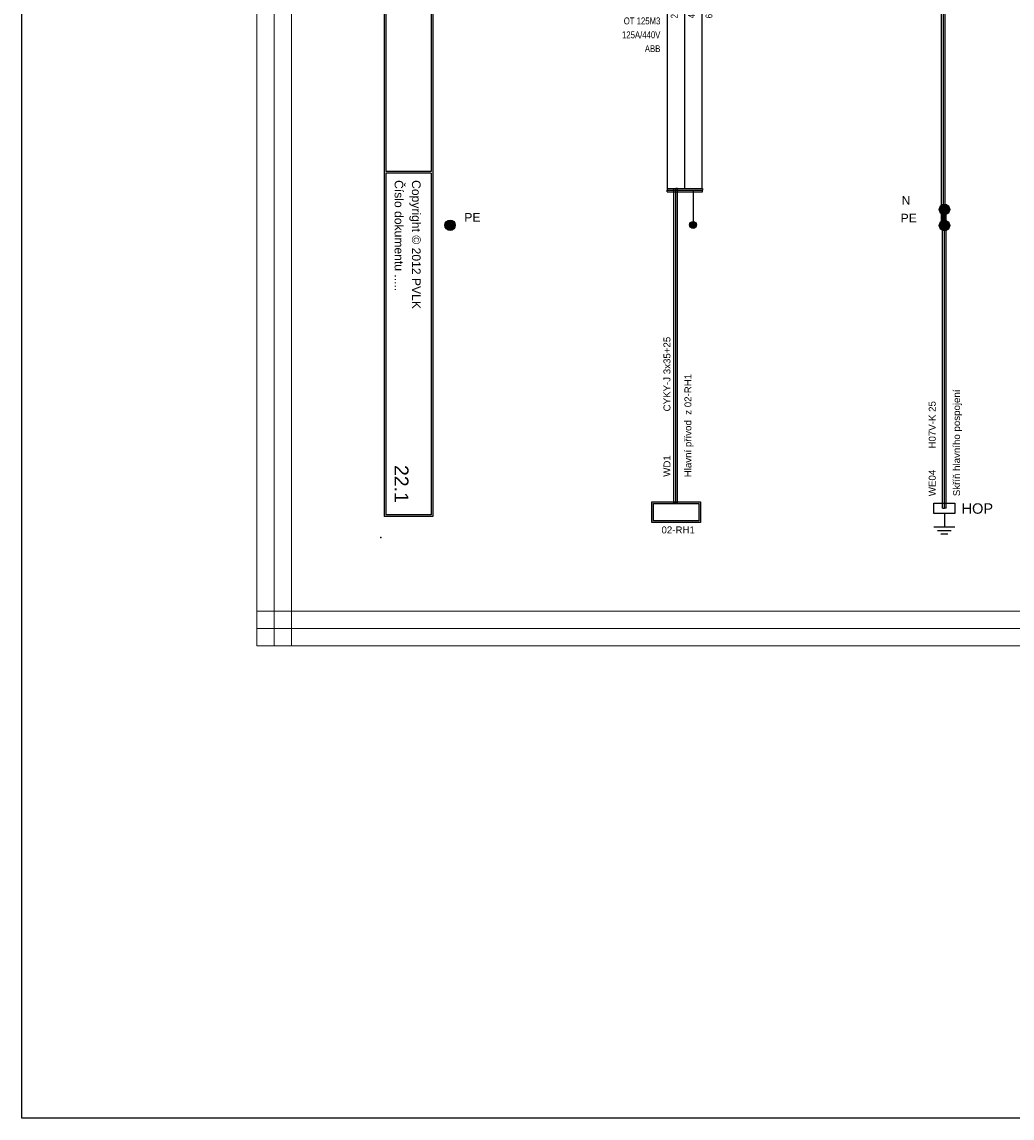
# Model space of a CAD drawing. Extents: x -9683 to -1855, y 4058 to 4698.
# Tile 1 of 50: x -9683 to -9398, y 4058 to 4374. Entities that reach past the tile are written whole.
import ezdxf
from ezdxf.enums import TextEntityAlignment as Align

# ---------------------------------------------------------------- set-up
doc = ezdxf.new("R2010")
doc.units = 0
doc.header["$MEASUREMENT"] = 0
for name, color, linetype in [('1-KRESBA', 7, 'Continuous'), ('__Bílá', 7, 'Continuous'), ('__Rudá 010', 10, 'Continuous'), ('__Svmodrá', 4, 'Continuous'), ('__Vínová 220', 220, 'Continuous'), ('__Zelená', 3, 'Continuous'), ('__Černá 250', 7, 'Continuous')]:
    doc.layers.add(name, color=color, linetype=linetype)
doc.styles.add('Arial', font='arial.ttf')
doc.styles.add('GENERATED_STYLE_1', font='arial.ttf')

# ---------------------------------------------------------------- blocks, each defined once
blk = doc.blocks.new('BLK_Razítko_malé_pro_rozváděče')
at = {"layer": '__Bílá'}
for p, q in [((15, -1), (15, -20)), ((15, -1), (294, -1)), ((15.5, -1.5), (15.5, -19.5)), ((15.5, -1.5), (184.5, -1.5)), ((184.5, -1.5), (184.5, -19.5)), ((185, -1.5), (185, -19.5)), ((185, -1.5), (293.5, -1.5)), ((293.5, -19.5), (293.5, -1.5)), ((294, -20), (294, -1)), ((15, -20), (294, -20)), ((15.5, -19.5), (184.5, -19.5)), ((185, -19.5), (293.5, -19.5)), ((15, -405), (15, -419)), ((15, -405), (294, -405)), ((15.5, -405.5), (15.5, -418.5)), ((15.5, -405.5), (194.5, -405.5)), ((194.5, -405.5), (194.5, -418.5)), ((195, -405.5), (195, -418.5)), ((195, -405.5), (293.5, -405.5)), ((293.5, -405.5), (293.5, -418.5)), ((294, -405), (294, -419)), ((15, -419), (294, -419)), ((15.5, -418.5), (194.5, -418.5)), ((195, -418.5), (293.5, -418.5))]:
    blk.add_line(p, q, dxfattribs=at)
for p in [(0, 0), (300, 0), (0, -420), (300, -420)]:
    blk.add_point(p, dxfattribs=at)
at = {"layer": '__Bílá', "style": 'Arial'}
for s, height, p in [('-', 3, (38, -7)), ('Dokument', 2.5, (187, -7)), ('-', 3, (210.5, -7)), ('SO/PS', 2.5, (17.5, -12)), ('Vypracoval', 2.5, (187, -12)), ('-', 3, (38, -12)), ('-', 3, (210.5, -12)), ('Investor', 2.5, (17.5, -17)), ('-', 3, (38, -17)), ('Datum', 2.5, (187, -17)), ('-', 3, (210.5, -17)), ('PVLK PROJECT s.r.o. , Langrova 195/33,  787 01 Šumperk', 2.5, (17.5, -411)), ('Copyright © 2012 PVLK', 2.5, (197, -411)), ('Telefon: 773 836 685, mobil: 777 848 204, e-mail: %%Upavelka@pvlk.cz', 2.5, (17.5, -416)), ('Číslo dokumentu .....', 2.5, (197, -416))]:
    blk.add_text(s, height=height, dxfattribs=at).set_placement(p)
at = {"layer": '__Vínová 220', "char_height": 2.5, "attachment_point": 7, "style": 'Arial'}
for s, insert in [('715 0908', (17.5, -7)), ('Rozšíření výrobního areálu firmy PLASTKON PRODUCT, S.R.O.', (42.5, -7.75)), ('R1 – Rozváděč administrativní části 1NP', (215, -7.75)), ('SO 02 - Novostavba skladovací haly s administrativní budovou', (42.5, -12.75)), ('Miroslav Pavelka', (215, -12.75)), ('Plastkon product, s.r.o., Hlavní 147, Mikulovice 790 84', (42.5, -17.75)), ('06/2016', (215, -17.75))]:
    blk.add_mtext(s, dxfattribs=dict(at, insert=insert))
at = {"layer": '__Vínová 220', "style": 'Arial'}
blk.add_attdef('ČÍSLO', text='', height=4, dxfattribs=at).set_placement((290, -416), align=Align.RIGHT)
blk = doc.blocks.new('L0001A02')
at = {"linetype": 'Continuous'}
h = blk.add_hatch(color=256, dxfattribs=at)
edge = h.paths.add_edge_path()
edge.add_arc((0, 0), 1.5, 0, 360)
blk.add_circle((0, 0), 1.5)
blk = doc.blocks.new('V0085A01')
h = blk.add_hatch(color=256)
edge = h.paths.add_edge_path()
edge.add_arc((0, 0), 1, 0, 360)
blk.add_circle((0, 0), 1)
blk = doc.blocks.new('RT-M3-WL')
for p, q in [((0, 5), (0, 10)), ((5, 5), (5, 10)), ((10, 5), (10, 10)), ((-1.82, 5), (0, -5)), ((3.18, 5), (5, -5)), ((8.18, 5), (10, -5)), ((-7, 3), (-9, 3)), ((-7, -3), (-7, 3)), ((-7, 0), (9.09, 0)), ((-7, -3), (-5, -3)), ((0, -5), (0, -10)), ((5, -5), (5, -10)), ((10, -5), (10, -10))]:
    blk.add_line(p, q)
at = {"style": 'Arial'}
blk.add_text('0-1', height=2, rotation=90, dxfattribs=at).set_placement((-8.08, 0), align=Align.CENTER)
blk.add_attdef('POPIS', text='', height=3, dxfattribs=at).set_placement((-2, 7), align=Align.RIGHT)
at = {"style": 'Arial', "width": 0.8}
for tag, p in [('NO1', (3, 6)), ('NO2', (8, 6)), ('NO3', (13, 6))]:
    blk.add_attdef(tag, p, '', height=2, rotation=90, dxfattribs=at)
for tag, p in [('CO1', (3, -6)), ('CO2', (8, -6)), ('CO3', (13, -6))]:
    blk.add_attdef(tag, text='', height=2, rotation=90, dxfattribs=at).set_placement(p, align=Align.RIGHT)
for tag, p in [('TYP', (-2, -9)), ('AC21A(PROUD)', (-2, -13)), ('AC23A(VÝKON)', (-2, -17)), ('DOPLŇ1', (-2, -21)), ('DOPLŇ2', (-2, -25)), ('DOPLŇ3', (-2, -29))]:
    blk.add_attdef(tag, text='', height=2, dxfattribs=at).set_placement(p, align=Align.RIGHT)
blk = doc.blocks.new('HOP01')
for p, q in [((0, 0), (2, 0)), ((2, 1.5), (2, -1.5)), ((2.5, 1), (2.5, -1)), ((3, 0.5), (3, -0.5))]:
    blk.add_line(p, q)
blk.add_lwpolyline([(-1.5, 1.5), (0, 1.5), (0, -1.5), (-1.5, -1.5)], close=True)

msp = doc.modelspace()

# ---------------------------------------------------------------- hatches: boundary and pattern name
at = {"layer": '__Černá 250'}
h = msp.add_hatch(color=256, dxfattribs=at)
h.paths.add_polyline_path([(-9487.83, 4229.28), (-9487.83, 4235.28), (-9501.83, 4235.28), (-9501.83, 4229.28)])
h.paths.add_polyline_path([(-9488.33, 4229.78), (-9488.33, 4234.78), (-9501.33, 4234.78), (-9501.33, 4229.78)], flags=16)

# ---------------------------------------------------------------- linework, layer by layer
at = {"layer": '1-KRESBA'}
for p, q in [((-9418.28, 4314.96), (-9418.28, 4394.3)), ((-9417.78, 4314.96), (-9417.78, 4394.3)), ((-9417.28, 4314.96), (-9417.28, 4394.3)), ((-9497.38, 4371.88), (-9497.38, 4359.11)), ((-9492.38, 4371.88), (-9492.38, 4359.11)), ((-9487.38, 4371.88), (-9487.38, 4359.11)), ((-9497.38, 4362.92), (-9497.38, 4325.6)), ((-9492.38, 4362.92), (-9492.38, 4325.6)), ((-9487.38, 4362.92), (-9487.38, 4325.6)), ((-9497.46, 4325.6), (-9497.46, 4325.1)), ((-9497.46, 4325.6), (-9487.23, 4325.6)), ((-9495.46, 4234.93), (-9495.46, 4325.6)), ((-9495.46, 4325.6), (-9494.96, 4325.6)), ((-9494.96, 4234.93), (-9494.96, 4325.6)), ((-9494.46, 4325.6), (-9494.96, 4325.6)), ((-9494.46, 4234.93), (-9494.46, 4325.6)), ((-9487.23, 4325.6), (-9487.23, 4325.1)), ((-9497.46, 4324.6), (-9497.46, 4325.1)), ((-9497.46, 4325.1), (-9487.23, 4325.1)), ((-9497.46, 4324.6), (-9487.23, 4324.6)), ((-9489.96, 4325.1), (-9489.96, 4315.1)), ((-9487.23, 4324.6), (-9487.23, 4325.1)), ((-9418.01, 4233.43), (-9418.01, 4319.66)), ((-9418.01, 4319.66), (-9417.51, 4319.66)), ((-9417.51, 4233.43), (-9417.51, 4319.66)), ((-9417.01, 4319.66), (-9417.51, 4319.66)), ((-9417.01, 4233.43), (-9417.01, 4319.66)), ((-9418.28, 4314.96), (-9417.78, 4314.96)), ((-9417.28, 4314.96), (-9417.78, 4314.96)), ((-9495.46, 4234.93), (-9494.96, 4234.93)), ((-9494.46, 4234.93), (-9494.96, 4234.93)), ((-9418.01, 4233.43), (-9417.51, 4233.43)), ((-9417.01, 4233.43), (-9417.51, 4233.43))]:
    msp.add_line(p, q, dxfattribs=at)
at = {"layer": '1-KRESBA', "color": 3}
msp.add_lwpolyline([(-9683.45, 4697.61), (-1855.12, 4697.61), (-1855.12, 4057.66), (-9683.45, 4057.66)], close=True, dxfattribs=at)
at = {"layer": '__Vínová 220', "lineweight": 0}
for p, q in [((-9615.71, 4193.74), (-9615.71, 4559.82)), ((-9610.71, 4193.74), (-9610.71, 4559.82)), ((-9605.71, 4193.74), (-9605.71, 4559.82)), ((-9615.71, 4203.74), (-9615.71, 4198.74)), ((-9615.71, 4203.74), (-9119.31, 4203.74)), ((-9615.71, 4193.74), (-9615.71, 4198.74)), ((-9615.71, 4198.74), (-9119.31, 4198.74)), ((-9615.71, 4193.74), (-9119.31, 4193.74)), ((-9615.71, 4193.74), (-9610.71, 4193.74)), ((-9605.71, 4193.74), (-9610.71, 4193.74))]:
    msp.add_line(p, q, dxfattribs=at)
at = {"layer": '__Černá 250'}
for points in [[(-9501.83, 4235.28), (-9487.83, 4235.28), (-9487.83, 4229.28), (-9501.83, 4229.28)], [(-9501.33, 4234.78), (-9488.33, 4234.78), (-9488.33, 4229.78), (-9501.33, 4229.78)]]:
    msp.add_lwpolyline(points, close=True, dxfattribs=at)

# ---------------------------------------------------------------- block references
at = {"color": 250, "linetype": 'Continuous'}
msp.add_blockref('V0085A01', (-9489.96, 4315.1), dxfattribs=at)
at = {"layer": '1-KRESBA', "rotation": 270}
msp.add_blockref('BLK_Razítko_malé_pro_rozváděče', (-9160, 4525), dxfattribs=at).add_auto_attribs({'ČÍSLO': '22.1'})
at = {"layer": '1-KRESBA'}
for p in [(-9417.46, 4319.55), (-9417.46, 4319.55), (-9560, 4315), (-9417.46, 4314.9), (-9417.46, 4314.9)]:
    msp.add_blockref('L0001A02', p, dxfattribs=at)
at = {"layer": '__Černá 250'}
ref = msp.add_blockref('RT-M3-WL', (-9497.38, 4381.88), dxfattribs=at)
ref.add_attrib('POPIS', 'QM1', dxfattribs={"layer": '0', "color": 1, "height": 3, "style": 'Arial'}).set_placement((-9499.38, 4388.88), align=Align.RIGHT)
ref.add_attrib('TYP', 'OT 125M3', dxfattribs={"layer": '0', "height": 2, "style": 'Arial', "width": 0.8}).set_placement((-9499.38, 4372.88), align=Align.RIGHT)
ref.add_attrib('AC21A(PROUD)', '125A/440V', dxfattribs={"layer": '0', "height": 2, "style": 'Arial', "width": 0.8}).set_placement((-9499.38, 4368.88), align=Align.RIGHT)
ref.add_attrib('AC23A(VÝKON)', 'ABB', dxfattribs={"layer": '0', "height": 2, "style": 'Arial', "width": 0.8}).set_placement((-9499.38, 4364.88), align=Align.RIGHT)
ref.add_attrib('CO1', '2', dxfattribs={"layer": '0', "height": 2, "rotation": 90, "style": 'Arial', "width": 0.8}).set_placement((-9494.38, 4375.88), align=Align.RIGHT)
ref.add_attrib('NO1', '1', (-9494.38, 4387.88), dxfattribs={"layer": '0', "height": 2, "rotation": 90, "style": 'Arial', "width": 0.8})
ref.add_attrib('CO2', '4', dxfattribs={"layer": '0', "height": 2, "rotation": 90, "style": 'Arial', "width": 0.8}).set_placement((-9489.38, 4375.88), align=Align.RIGHT)
ref.add_attrib('NO2', '3', (-9489.38, 4387.88), dxfattribs={"layer": '0', "height": 2, "rotation": 90, "style": 'Arial', "width": 0.8})
ref.add_attrib('CO3', '6', dxfattribs={"layer": '0', "height": 2, "rotation": 90, "style": 'Arial', "width": 0.8}).set_placement((-9484.38, 4375.88), align=Align.RIGHT)
ref.add_attrib('NO3', '5', (-9484.38, 4387.88), dxfattribs={"layer": '0', "height": 2, "rotation": 90, "style": 'Arial', "width": 0.8})
at = {"layer": '__Černá 250', "xscale": 2, "yscale": 2, "zscale": 2, "rotation": 270}
msp.add_blockref('HOP01', (-9417.51, 4231.93), dxfattribs=at)

# ---------------------------------------------------------------- texts
at = {"layer": '__Rudá 010', "style": 'Arial'}
for s, p in [('CYKY-J 3x35+25', (-9496.48, 4261.34)), ('H07V-K 25', (-9420.01, 4250.64)), ('WD1', (-9496.48, 4242.5)), ('WE04', (-9420.01, 4236.9))]:
    msp.add_text(s, height=2, rotation=90, dxfattribs=at).set_placement(p)
at = {"layer": '__Rudá 010'}
for s, height, style, p in [('HOP', 3, 'GENERATED_STYLE_1', (-9412.54, 4231.84)), ('02-RH1 ', 2, 'Arial', (-9499.06, 4226.18))]:
    msp.add_text(s, height=height, dxfattribs=dict(at, style=style)).set_placement(p)
at = {"layer": '__Rudá 010', "char_height": 2, "width": 62.8406, "attachment_point": 1, "rotation": 90, "style": 'Arial'}
for s, insert in [('Hlavní přívod  z 02-RH1 ', (-9492.43, 4242.35)), ('Skříň hlavního pospojení', (-9414.98, 4236.9))]:
    msp.add_mtext(s, dxfattribs=dict(at, insert=insert))
at = {"layer": '__Svmodrá', "linetype": 'Continuous', "style": 'Arial'}
msp.add_text('N', height=2.5, dxfattribs=at).set_placement((-9429.83, 4320.9))
at = {"layer": '__Zelená', "linetype": 'Continuous', "style": 'Arial'}
for p in [(-9555.89, 4316), (-9430.11, 4315.8)]:
    msp.add_text('PE', height=2.5, dxfattribs=at).set_placement(p)

doc.saveas('drawing.dxf')
